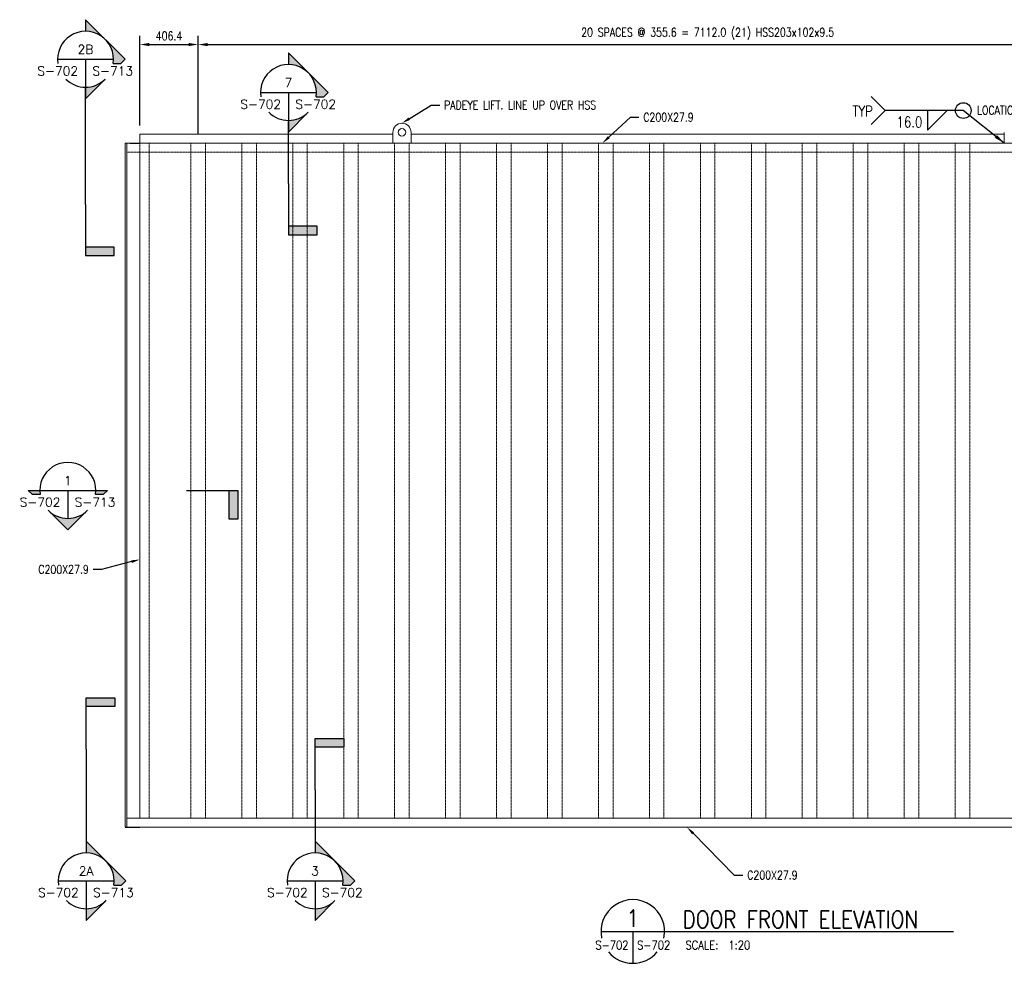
# Model space of a CAD drawing. Header units: millimetres. Extents: x -14372 to 41493, y -8662 to -515.
# Tile 1 of 8: x -2266 to 4605, y -8662 to -2075. Entities that reach past the tile are written whole.
import ezdxf
from ezdxf import colors
from ezdxf.entities.mleader import LeaderData, LeaderLine
from ezdxf.enums import TextEntityAlignment as Align
from ezdxf.math import Vec2, Vec3

# ---------------------------------------------------------------- set-up
doc = ezdxf.new("R2010")
doc.units = ezdxf.units.MM
doc.linetypes.add('DASHED', pattern=[0.75, 0.5, -0.25])
for name, color, linetype in [('S-ANNO-DIMS', 2, 'Continuous'), ('S-ANNO-PATT', 1, 'Continuous'), ('S-ANNO-SYMB', 4, 'Continuous'), ('S-ANNO-SYMB_5', 5, 'Continuous'), ('S-ANNO-TEXT', 3, 'Continuous'), ('S-ANNO-TEXT14', 14, 'Continuous'), ('S-ELEV-MBND', 1, 'Continuous'), ('S-ELEV-OTLN', 3, 'Continuous'), ('S-SDEL-LW25', 3, 'Continuous')]:
    doc.layers.add(name, color=color, linetype=linetype)
doc.styles.add('_ACM-G-NOTES', font='romans.shx', dxfattribs={"height": 0.1})
doc.styles.add('ROMANS', font='ROMANS.shx', dxfattribs={"width": 0.8})
doc.styles.add('Text', font='romans.shx', dxfattribs={"width": 0.8, "height": 3})
doc.dimstyles.new('NFL_1', dxfattribs={"dimscale": 0, "dimtxt": 3, "dimasz": 3.3, "dimexe": 3, "dimexo": 3, "dimgap": 1.5, "dimtad": 1, "dimdec": 1, "dimzin": 3, "dimdsep": 46, "dimtxsty": 'Text', "dimcen": 3, "dimdle": 3, "dimclrd": 1, "dimclre": 1, "dimclrt": 2, "dimadec": 0, "dimazin": 0, "dimtfac": 0.75, "dimtdec": 1, "dimtmove": 2, "dimatfit": 3, "dimfxl": 0.125, "dimtfillclr": 1, "dimfrac": 2, "dimtolj": 1, "dimtzin": 0, "dimarcsym": 1})
doc.dimstyles.get("Standard").update_dxf_attribs({"dimtxt": 0.125, "dimasz": 0.125, "dimexe": 0.18, "dimexo": 0.0625, "dimgap": 0.125, "dimtad": 0, "dimtih": 1, "dimtoh": 1, "dimdec": 4, "dimzin": 0, "dimdsep": 46, "dimtxsty": 'Text', "dimcen": 0.125, "dimclrt": 2, "dimadec": 0, "dimazin": 0, "dimtfac": 1, "dimtdec": 4, "dimtofl": 0, "dimtmove": 0, "dimatfit": 3, "dimfxl": 0.18, "dimtolj": 1, "dimtzin": 0, "dimarcsym": 0})

# ---------------------------------------------------------------- blocks, each defined once
blk = doc.blocks.new('GH2027')
h = blk.add_hatch(color=0)
h.paths.add_polyline_path([(-0.312, 0), (-0.442, 0), (-0.395, -0.047), (-0.309, -0.047, -0.037831)])
h.paths.add_polyline_path([(0.221, -0.221, -0.414214), (-0.221, -0.221), (0, -0.442)])
h.paths.add_polyline_path([(0.442, 0), (0.312, 0, -0.037831), (0.309, -0.047), (0.395, -0.047)])
at = {"color": 0}
blk.add_line((0, 0), (0, -0.312), dxfattribs=at)
for points in [[(0.309, -0.047, 1.163965), (-0.309, -0.047), (-0.395, -0.047), (-0.442, 0), (0.442, 0), (0.395, -0.047)], [(-0.221, -0.221, 0.414214), (0.221, -0.221), (0, -0.442)]]:
    blk.add_lwpolyline(points, format="xyb", close=True, dxfattribs=at)
at = {"color": 0, "linetype": 'ByBlock', "lineweight": -2, "style": '_ACM-G-NOTES'}
blk.add_attdef('NUM', text='', height=0.1, dxfattribs=at).set_placement((-0.001, 0.06), align=Align.CENTER)
blk.add_attdef('APPLIES', text='', height=0.1, dxfattribs=at).set_placement((-0.083, -0.181), align=Align.RIGHT)
for tag, p in [('DRAWN', (0.077, -0.181)), ('NOTE', (0.244, -0.386))]:
    blk.add_attdef(tag, p, '', height=0.1, dxfattribs=at)
blk = doc.blocks.new('FLAG')
at = {"layer": 'S-ANNO-PATT'}
blk.add_hatch(color=256, dxfattribs=at).paths.add_polyline_path([(-11.91, 8.03), (-14.29, 8.03), (-14.29, 0), (-11.91, 0)])
at = {"layer": 'S-ANNO-SYMB'}
blk.add_lwpolyline([(0, 0), (-14.29, 0), (-14.29, 8.03), (-11.91, 8.03), (-11.91, 0)], dxfattribs=at)
blk = doc.blocks.new('GH2029')
h = blk.add_hatch(color=0)
h.paths.add_polyline_path([(0, 0.442), (0.221, 0.221, 0.198912), (0, 0.312)])
h.paths.add_polyline_path([(0.221, 0.221), (0.442, 0), (0.395, -0.047), (0.309, -0.047, 0.238539)])
h.paths.add_polyline_path([(0, -0.312, 0.198912), (0.221, -0.221), (0, -0.442)])
at = {"color": 0}
blk.add_line((-0.312, 0), (0.312, 0), dxfattribs=at)
for points in [[(0.309, -0.047), (0.395, -0.047), (0.442, 0), (0, 0.442), (0, 0.312)], [(0, 0), (0, -0.442), (0.221, -0.221)]]:
    blk.add_lwpolyline(points, dxfattribs=at)
for start, end in [(351.3339, 188.6661), (225, 315)]:
    blk.add_arc((0, 0), 0.312, start, end, dxfattribs=at)
at = {"color": 0, "linetype": 'ByBlock', "lineweight": -2, "style": '_ACM-G-NOTES'}
blk.add_attdef('NUM', text='', height=0.1, dxfattribs=at).set_placement((-0.001, 0.06), align=Align.CENTER)
blk.add_attdef('APPLIES', text='', height=0.1, dxfattribs=at).set_placement((-0.083, -0.181), align=Align.RIGHT)
for tag, p in [('DRAWN', (0.077, -0.181)), ('NOTE', (0.244, -0.386))]:
    blk.add_attdef(tag, p, '', height=0.1, dxfattribs=at)
blk = doc.blocks.new('*D67')
at = {"layer": 'Defpoints', "color": 0, "ltscale": 10, "transparency": 16777216}
for p in [(-1020.8, -2248.9), (-1427.2, -2873.4), (-1020.8, -2936.9)]:
    blk.add_point(p, dxfattribs=at)
at = {"layer": 'S-ANNO-DIMS', "color": 1, "lineweight": -2, "ltscale": 10, "transparency": 16777216}
for p, q in [((-1427.2, -2813.4), (-1427.2, -2188.9)), ((-1020.8, -2876.9), (-1020.8, -2188.9)), ((-1361.2, -2248.9), (-1086.8, -2248.9))]:
    blk.add_line(p, q, dxfattribs=at)
at = {"layer": 'S-ANNO-DIMS', "color": 1, "ltscale": 10, "transparency": 16777216}
for points in [[(-1361.2, -2237.9), (-1361.2, -2259.9), (-1427.2, -2248.9)], [(-1086.8, -2237.9), (-1086.8, -2259.9), (-1020.8, -2248.9)]]:
    blk.add_solid(points, dxfattribs=at)
at = {"layer": 'S-ANNO-DIMS', "color": 2, "ltscale": 10, "transparency": 16777216, "insert": (-1224, -2188.9), "char_height": 60, "attachment_point": 5, "style": 'Text'}
blk.add_mtext('\\A1;406.4', dxfattribs=at)
blk = doc.blocks.new('*D69')
at = {"layer": 'Defpoints', "color": 0, "ltscale": 10, "transparency": 16777216}
for p in [(6091.2, -2249.1), (-1020.8, -2873.4), (6091.2, -2873.4)]:
    blk.add_point(p, dxfattribs=at)
at = {"layer": 'S-ANNO-DIMS', "color": 1, "lineweight": -2, "ltscale": 10, "transparency": 16777216}
for p, q in [((-1020.8, -2813.4), (-1020.8, -2189.1)), ((6091.2, -2813.4), (6091.2, -2189.1)), ((-954.8, -2249.1), (6025.2, -2249.1))]:
    blk.add_line(p, q, dxfattribs=at)
at = {"layer": 'S-ANNO-DIMS', "color": 1, "ltscale": 10, "transparency": 16777216}
for points in [[(-954.8, -2238.1), (-954.8, -2260.1), (-1020.8, -2249.1)], [(6025.2, -2238.1), (6025.2, -2260.1), (6091.2, -2249.1)]]:
    blk.add_solid(points, dxfattribs=at)
at = {"layer": 'S-ANNO-DIMS', "color": 2, "ltscale": 10, "transparency": 16777216, "insert": (2535.2, -2173.4), "char_height": 60, "width": 2544.805, "attachment_point": 5, "style": 'Text'}
blk.add_mtext('\\A1;20 SPACES @ 355.6 = 7112.0 (21) HSS203x102x9.5', dxfattribs=at)

msp = doc.modelspace()

# ---------------------------------------------------------------- linework, layer by layer
at = {"layer": 'S-ANNO-DIMS'}
for p in [(3676.91, -2612.11), (3676.91, -2807.18), (4318.99, -2709.65)]:
    msp.add_line(p, (3774.45, -2709.65), dxfattribs=at)
at = {"layer": 'S-ANNO-DIMS', "extrusion": (0, 0, -1)}
msp.add_line((4069.68, -2709.26), (4069.68, -2846.84), dxfattribs=at)
at = {"layer": 'S-ANNO-DIMS'}
msp.add_lwpolyline([(4069.68, -2709.65), (4069.68, -2846.84), (4206.87, -2709.65)], dxfattribs=at)
msp.add_circle((4318.99, -2709.65), 54.86, dxfattribs=at)
at = {"layer": 'S-ANNO-SYMB'}
for p, q in [((-1806.54, -3364.86), (-1806.54, -2553.17)), ((-390.4, -3219.43), (-390.4, -2784.99)), ((-1801.79, -7167.23), (-1801.79, -7885.01)), ((-204.56, -7450.57), (-204.56, -7885.01))]:
    msp.add_line(p, q, dxfattribs=at)
at = {"layer": 'S-ANNO-SYMB_5'}
for p, q in [((1790.49, -8439.97), (2360.7, -8439.97)), ((2012.69, -8439.97), (2012.69, -8662.17)), ((2360.7, -8439.97), (4251.25, -8439.97))]:
    msp.add_line(p, q, dxfattribs=at)
for start, end in [(348.165227, 191.834773), (220.095577, 319.904423)]:
    msp.add_arc((2012.69, -8439.97), 222.2, start, end, dxfattribs=at)
at = {"layer": 'S-ELEV-MBND', "linetype": 'Continuous', "lineweight": 15}
for p, q in [((-1427.21, -2873.36), (338.09, -2873.36)), ((-1427.21, -2936.74), (-1427.21, -2873.36)), ((465.09, -2873.36), (4605.29, -2873.36))]:
    msp.add_line(p, q, dxfattribs=at)
at = {"layer": 'S-ELEV-MBND', "linetype": 'DASHED', "lineweight": 15, "ltscale": 4}
for p, q in [((-1427.21, -3000.94), (-1427.21, -2936.74)), ((-1363.21, -2936.74), (-1363.21, -7647.94)), ((-1071.61, -7647.94), (-1071.61, -2936.94)), ((-970.01, -7647.94), (-970.01, -2936.94)), ((-716.01, -7647.94), (-716.01, -2936.94)), ((-614.41, -7647.94), (-614.41, -2936.94)), ((-360.41, -7647.94), (-360.41, -2936.94)), ((-258.81, -7647.94), (-258.81, -2936.94)), ((-4.81, -7647.94), (-4.81, -2936.94)), ((96.79, -7647.94), (96.79, -2936.94)), ((350.79, -7647.94), (350.79, -2936.94)), ((452.39, -7647.94), (452.39, -2936.94)), ((706.39, -7647.94), (706.39, -2936.94)), ((807.99, -7647.94), (807.99, -2936.94)), ((1061.99, -7647.94), (1061.99, -2936.94)), ((1163.59, -7647.94), (1163.59, -2936.94)), ((1417.59, -7647.94), (1417.59, -2936.94)), ((1519.19, -7647.94), (1519.19, -2936.94)), ((1773.19, -7647.94), (1773.19, -2936.94)), ((1874.79, -7647.94), (1874.79, -2936.94)), ((2128.79, -7647.94), (2128.79, -2936.94)), ((2230.39, -7647.94), (2230.39, -2936.94)), ((2484.39, -7647.94), (2484.39, -2936.94)), ((2585.99, -7647.94), (2585.99, -2936.94)), ((2839.99, -7647.94), (2839.99, -2936.94)), ((2941.59, -7647.94), (2941.59, -2936.94)), ((3195.59, -7647.94), (3195.59, -2936.94)), ((3297.19, -7647.94), (3297.19, -2936.94)), ((3551.19, -7647.94), (3551.19, -2936.94)), ((3652.79, -7647.94), (3652.79, -2936.94)), ((3906.79, -7647.94), (3906.79, -2936.94)), ((4008.39, -7647.94), (4008.39, -2936.94)), ((4262.39, -7647.94), (4262.39, -2936.94)), ((4363.99, -7647.94), (4363.99, -2936.94)), ((6433.59, -3000.94), (-1517.21, -3000.94))]:
    msp.add_line(p, q, dxfattribs=at)
at = {"layer": 'S-ELEV-OTLN', "linetype": 'Continuous', "lineweight": 15}
for p, q in [((338.09, -2861.75), (338.09, -2936.94)), ((465.09, -2936.94), (465.09, -2861.75)), ((4605.29, -2861.75), (4605.29, -2936.94)), ((-1530.21, -2936.74), (-1530.21, -7711.94)), ((6497.59, -2936.94), (-1530.21, -2936.74)), ((-1517.21, -2936.74), (-1517.21, -7711.94)), ((-1427.21, -3000.94), (-1427.21, -7647.94)), ((-1517.21, -7647.94), (6497.59, -7647.94)), ((-1427.21, -7711.94), (6497.59, -7711.94))]:
    msp.add_line(p, q, dxfattribs=at)
msp.add_circle((401.59, -2861.75), 26.16, dxfattribs=at)
msp.add_arc((401.59, -2861.75), 63.5, 0, 180, dxfattribs=at)
at = {"layer": 'S-SDEL-LW25'}
for p, q in [((-1497.21, -2936.74), (-1427.21, -2936.74)), ((-1530.21, -7711.94), (-1427.21, -7711.94))]:
    msp.add_line(p, q, dxfattribs=at)

# ---------------------------------------------------------------- block references
at = {"layer": 'S-ANNO-DIMS', "yscale": 25, "zscale": 25}
for p, xscale, rotation in [((-390.4, -3219.43), -25, 270), ((-1806.54, -3364.86), -25, 270), ((-1101.19, -5361.28), 25, 180), ((-1801.79, -7167.23), 25, 270), ((-204.56, -7450.57), 25, 270)]:
    msp.add_blockref('FLAG', p, dxfattribs=dict(at, xscale=xscale, rotation=rotation))
at = {"layer": 'S-ANNO-SYMB', "xscale": 625, "yscale": 625, "zscale": 625}
for name, p, values in [('GH2029', (-1806.54, -2351.62), {'NUM': '2B', 'APPLIES': 'S-702', 'DRAWN': 'S-713'}), ('GH2029', (-390.4, -2583.45), {'NUM': '7', 'APPLIES': 'S-702', 'DRAWN': 'S-702'}), ('GH2027', (-1930.12, -5361.28), {'NUM': '1', 'APPLIES': 'S-702', 'DRAWN': 'S-713'}), ('GH2029', (-1801.79, -8086.55), {'NUM': '2A', 'APPLIES': 'S-702', 'DRAWN': 'S-713'}), ('GH2029', (-204.56, -8086.55), {'NUM': '3', 'APPLIES': 'S-702', 'DRAWN': 'S-702'})]:
    msp.add_blockref(name, p, dxfattribs=at).add_auto_attribs(values)

# ---------------------------------------------------------------- texts
at = {"layer": 'S-ANNO-TEXT', "style": 'ROMANS', "width": 0.85}
msp.add_text('S-702', height=60, dxfattribs=at).set_placement((1982.98, -8564.99), align=Align.RIGHT)
for s, p in [('S-702', (2042.4, -8564.99)), ('SCALE:  1:20', (2380.01, -8564.99))]:
    msp.add_text(s, height=60, dxfattribs=at).set_placement(p)
at = {"layer": 'S-ANNO-TEXT', "char_height": 75, "width": 574.7104, "line_spacing_factor": 0.9, "style": 'ROMANS'}
for s, insert, attachment_point in [('TYP', (3687.64, -2676.68), 3), ('16.0', (3852.9, -2752.25), 1)]:
    msp.add_mtext(s, dxfattribs=dict(at, insert=insert, attachment_point=attachment_point))
at = {"layer": 'S-ANNO-TEXT14', "style": 'ROMANS', "width": 0.85}
msp.add_text('1', height=120, dxfattribs=at).set_placement((2012.69, -8408.22), align=Align.CENTER)
msp.add_text('DOOR FRONT ELEVATION', height=120, dxfattribs=at).set_placement((2360.7, -8416.03))

# ---------------------------------------------------------------- dimensions: what is measured, and where the dimension line sits
at = {"layer": 'S-ANNO-DIMS', "ltscale": 10}
for base, p1, p2, text, picture, middle in [((-1020.81, -2248.92), (-1427.21, -2873.36), (-1020.81, -2936.94), '406.4', '*D67', (-1224.01, -2188.92)), ((6091.19, -2249.12), (-1020.81, -2873.36), (6091.19, -2873.36), '20 SPACES @ 355.6 = <> (21) HSS203x102x9.5', '*D69', (2535.19, -2173.4))]:
    dim = msp.add_linear_dim(base=base, p1=p1, p2=p2, text=text, dimstyle='NFL_1', dxfattribs=at)
    dim.commit()
    dim.dimension.update_dxf_attribs({"geometry": picture, "text_midpoint": middle})

# ---------------------------------------------------------------- leaders
at = {"layer": 'S-ANNO-DIMS'}
msp.add_leader([(4605.29, -2936.94), (4318.99, -2709.65)], dimstyle='Standard', override={"dimscale": 25, "dimasz": 3, "dimtad": 0, "dimdec": 2, "dimtdec": 2}, dxfattribs=at)
at = {"layer": 'S-ANNO-TEXT', "ltscale": 10}
ml = msp.add_multileader_mtext('Standard', dxfattribs=at)
ml.set_content('\\A1;LOCATION OF BMS POCKET RECESS IN DOOR', color=3, style='Text')
ml.set_leader_properties(color=2)
ml.build(insert=Vec2(0, 0))
ml.multileader.update_dxf_attribs({"text_right_attachment_type": 3, "dogleg_length": 3, "arrow_head_size": 60, "scale": 20})
ctx = ml.context
ctx.base_point, ctx.scale, ctx.char_height, ctx.arrow_head_size, ctx.landing_gap_size, ctx.plane_origin = Vec3(4850.11, -2707.52), 20, 60, 60, 30, Vec3(6349.59, -3188.44)
ctx.right_attachment, ctx.text_align_type = 3, 2
notes = []
notes.append((ctx, [(1, (1, 1, 0), (5950.68, -2807.52), (-1, 0), 60, [(0, [(6247.59, -3188.44)], 0, [])])]))
ctx.mtext.insert, ctx.mtext.width, ctx.mtext.defined_height, ctx.mtext.alignment, ctx.mtext.flow_direction = Vec3(5860.68, -2677.52), 1011.6414, 167.18, 3, 5
ml = msp.add_multileader_mtext('Standard', dxfattribs=at)
ml.set_content('PADEYE LIFT. LINE UP OVER HSS', color=3, style='Text')
ml.set_leader_properties(color=2)
ml.build(insert=Vec2(0, 0))
ml.multileader.update_dxf_attribs({"text_right_attachment_type": 3, "dogleg_length": 3, "arrow_head_size": 60, "scale": 20})
ctx = ml.context
ctx.base_point, ctx.scale, ctx.char_height, ctx.arrow_head_size, ctx.landing_gap_size, ctx.plane_origin = Vec3(665.61, -2671.27), 20, 60, 60, 30, Vec3(401.59, -2798.25)
ctx.right_attachment = 3
notes.append((ctx, [(0, (1, 1, 0), (605.61, -2671.27), (1, 0), 60, [(0, [(401.59, -2798.25)], 0, [])])]))
ctx.mtext.insert, ctx.mtext.flow_direction = Vec3(695.61, -2641.27), 5
ml = msp.add_multileader_mtext('Standard', dxfattribs=at)
ml.set_content('C200X27.9', color=3, style='Text')
ml.set_leader_properties(color=2)
ml.build(insert=Vec2(0, 0))
ml.multileader.update_dxf_attribs({"text_right_attachment_type": 3, "dogleg_length": 3, "arrow_head_size": 60, "scale": 20})
ctx = ml.context
ctx.base_point, ctx.scale, ctx.char_height, ctx.arrow_head_size, ctx.landing_gap_size, ctx.plane_origin = Vec3(2055.88, -2756.51), 20, 60, 60, 30, Vec3(2512.72, -2356.29)
ctx.right_attachment = 3
notes.append((ctx, [(0, (1, 1, 0), (1995.88, -2756.51), (1, 0), 60, [(0, [(1800.76, -2936.94)], 0, [])])]))
ctx.mtext.insert, ctx.mtext.flow_direction = Vec3(2085.88, -2726.51), 5
ml = msp.add_multileader_mtext('Standard', dxfattribs=at)
ml.set_content('INTERIOR \\PPLATE 9.5', color=3, style='Text')
ml.set_leader_properties(color=2)
ml.build(insert=Vec2(0, 0))
ml.multileader.update_dxf_attribs({"text_right_attachment_type": 3, "dogleg_length": 3, "arrow_head_size": 60, "scale": 20})
ctx = ml.context
ctx.base_point, ctx.scale, ctx.char_height, ctx.arrow_head_size, ctx.landing_gap_size, ctx.plane_origin = Vec3(7227.33, -3853.78), 20, 60, 60, 30, Vec3(7918.99, -3680.65)
ctx.right_attachment, ctx.text_align_type = 3, 2
notes.append((ctx, [(0, (1, 1, 0), (7701.62, -3953.78), (-1, 0), 60, [(0, [(8131.69, -3678.81)], 0, [])])]))
ctx.mtext.insert, ctx.mtext.width, ctx.mtext.alignment, ctx.mtext.flow_direction = Vec3(7611.62, -3823.78), 626.2523, 3, 5
ml = msp.add_multileader_mtext('Standard', dxfattribs=at)
ml.set_content('EXTERIOR PLATE 9.5', color=3, style='Text')
ml.set_leader_properties(color=2)
ml.build(insert=Vec2(0, 0))
ml.multileader.update_dxf_attribs({"text_right_attachment_type": 3, "dogleg_length": 3, "arrow_head_size": 60, "scale": 20})
ctx = ml.context
ctx.base_point, ctx.scale, ctx.char_height, ctx.arrow_head_size, ctx.landing_gap_size, ctx.plane_origin = Vec3(7254.88, -4484.91), 20, 60, 60, 30, Vec3(8131.69, -4295.3)
ctx.right_attachment, ctx.text_align_type = 3, 2
notes.append((ctx, [(0, (1, 1, 0), (7729.17, -4584.91), (-1, 0), 60, [(1, [(7918.99, -4389.62)], 0, [])])]))
ctx.mtext.insert, ctx.mtext.width, ctx.mtext.alignment, ctx.mtext.flow_direction = Vec3(7639.17, -4454.91), 567.3278, 3, 5
ml = msp.add_multileader_mtext('Standard', dxfattribs=at)
ml.set_content('{\\C256;LOCATION OF LOCKING\\PT-BOLT RECEIVER BLOCK \\PAT DOOR}', color=3, style='Text')
ml.set_leader_properties(color=2)
ml.build(insert=Vec2(0, 0))
ml.multileader.update_dxf_attribs({"text_right_attachment_type": 3, "dogleg_length": 3, "arrow_head_size": 60, "scale": 20})
ctx = ml.context
ctx.base_point, ctx.scale, ctx.char_height, ctx.arrow_head_size, ctx.landing_gap_size, ctx.plane_origin = Vec3(7277.8, -5531.76), 20, 60, 60, 30, Vec3(7997.54, -6265.97)
ctx.right_attachment, ctx.text_align_type = 3, 2
notes.append((ctx, [(0, (1, 1, 0), (7859.52, -6031.76), (-1, 0), 60, [(0, [(7997.54, -6265.97)], 0, [])])]))
ctx.mtext.insert, ctx.mtext.width, ctx.mtext.alignment, ctx.mtext.flow_direction = Vec3(7769.52, -5501.76), 563.3858, 3, 5
ml = msp.add_multileader_mtext('Standard', dxfattribs=at)
ml.set_content('C200X27.9', color=3, style='Text')
ml.set_leader_properties(color=2)
ml.build(insert=Vec2(0, 0))
ml.multileader.update_dxf_attribs({"text_right_attachment_type": 3, "dogleg_length": 3, "arrow_head_size": 60, "scale": 20})
ctx = ml.context
ctx.base_point, ctx.scale, ctx.char_height, ctx.arrow_head_size, ctx.landing_gap_size, ctx.plane_origin = Vec3(-2188.96, -5912.19), 20, 60, 60, 30, Vec3(-2467.68, -5600.64)
ctx.right_attachment, ctx.text_align_type = 3, 2
notes.append((ctx, [(1, (1, 1, 0), (-1694.11, -5912.19), (-1, 0), 60, [(0, [(-1427.21, -5843.51)], 0, [])])]))
ctx.mtext.insert, ctx.mtext.alignment, ctx.mtext.flow_direction = Vec3(-1784.11, -5882.19), 3, 5
ml = msp.add_multileader_mtext('Standard', dxfattribs=at)
ml.set_content('C200X27.9', color=3, style='Text')
ml.set_leader_properties(color=2)
ml.build(insert=Vec2(0, 0))
ml.multileader.update_dxf_attribs({"text_right_attachment_type": 3, "dogleg_length": 3, "arrow_head_size": 60, "scale": 20})
ctx = ml.context
ctx.base_point, ctx.scale, ctx.char_height, ctx.arrow_head_size, ctx.landing_gap_size, ctx.plane_origin = Vec3(2781.06, -8046.27), 20, 60, 60, 30, Vec3(2502.34, -7734.72)
ctx.right_attachment = 3
notes.append((ctx, [(0, (1, 1, 0), (2721.06, -8046.27), (1, 0), 60, [(0, [(2390.98, -7711.94)], 0, [])])]))
ctx.mtext.insert, ctx.mtext.flow_direction = Vec3(2811.06, -8016.27), 5
for ctx, leaders in notes:
    for number, flags, end, landing, length, lines in leaders:
        leader = LeaderData()
        leader.index, (leader.has_last_leader_line, leader.has_dogleg_vector, leader.attachment_direction) = number, flags
        leader.last_leader_point, leader.dogleg_vector, leader.dogleg_length = Vec3(end), Vec3(landing), length
        for number, points, colour, breaks in lines:
            line = LeaderLine()
            line.index, line.vertices, line.color, line.breaks = number, Vec3.list(points), colors.encode_raw_color(colour), breaks
            leader.lines.append(line)
        ctx.leaders.append(leader)

doc.saveas('drawing.dxf')
